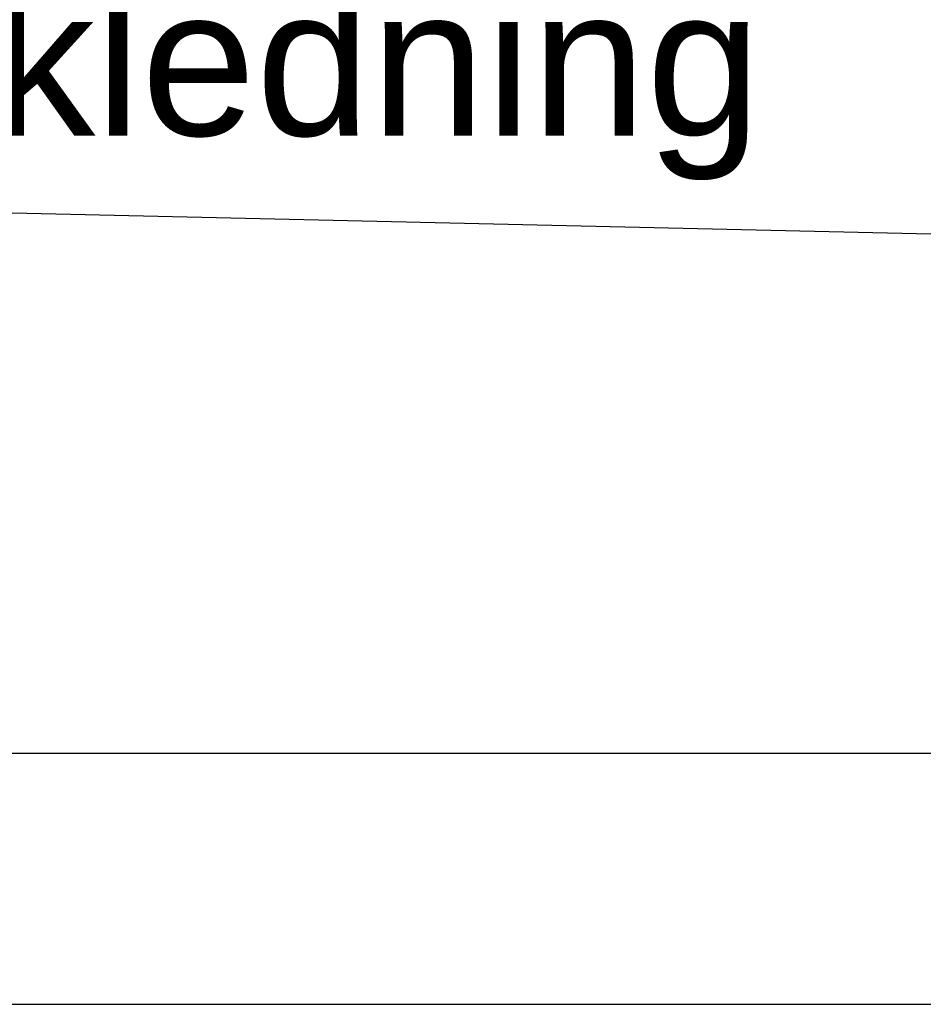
# Model space of a CAD drawing. Header units: millimetres. Extents: x -82116 to -57126, y -2070 to 13065.
# Tile 5 of 74: x -78884 to -78273, y 3650 to 4316. Entities that reach past the tile are written whole.
import ezdxf

# ---------------------------------------------------------------- set-up
doc = ezdxf.new("R2010")
doc.units = ezdxf.units.MM
doc.header["$LTSCALE"] = 0.5
doc.header["$MEASUREMENT"] = 0
doc.linetypes.add('PLINE', pattern=[0])
doc.layers.add('252- Gulv på grunn_ bunnplate(Nye konstruksjoner)', color=7, linetype='Continuous')
doc.layers.add('832- Tekst bygning(Nye konstruksjoner)', color=7, linetype='Continuous')
doc.styles.add('GENERATED_STYLE_3', font='arial.ttf')
doc.dimstyles.new('GENERATED_STYLE__2', dxfattribs={"dimtxt": 0.18, "dimasz": 182.4, "dimexe": 0.18, "dimexo": 0.0625, "dimgap": 0, "dimtad": 0, "dimtih": 1, "dimtoh": 1, "dimdec": 4, "dimzin": 0, "dimdsep": 46, "dimcen": 0.09, "dimadec": 0, "dimazin": 0, "dimtfac": 1, "dimtdec": 4, "dimtmove": 0, "dimatfit": 3, "dimldrblk": 'ARROWHEAD_5', "dimfxl": 1, "dimtolj": 1, "dimtzin": 0, "dimarcsym": 0})

# ---------------------------------------------------------------- blocks, each defined once
blk = doc.blocks.new('ARROWHEAD_5')
at = {"linetype": 'Continuous'}
blk.add_hatch(color=256, dxfattribs=at).paths.add_polyline_path([(-1, 0.2679), (0, 0), (-1, -0.2679)])
blk.add_line((0, 0), (-1, 0), dxfattribs=at)

msp = doc.modelspace()

# ---------------------------------------------------------------- linework, layer by layer
at = {"layer": '252- Gulv på grunn_ bunnplate(Nye konstruksjoner)', "linetype": 'PLINE'}
for p, q in [((-79712.47, 3820), (-77926.16, 3820)), ((-80062.47, 3650), (-77926.16, 3650))]:
    msp.add_line(p, q, dxfattribs=at)

# ---------------------------------------------------------------- texts
at = {"layer": '832- Tekst bygning(Nye konstruksjoner)', "linetype": 'Continuous', "insert": (-79865.94, 4207.81), "char_height": 100, "attachment_point": 7, "style": 'GENERATED_STYLE_3'}
msp.add_mtext('\\A1;{\\pql;\\fArial|b0|i0|c0|p0;\\W1.000000;Ny isolering\\fArial|b0|i0|c0|p0;\\W1.000000; og kledning}', dxfattribs=at)

# ---------------------------------------------------------------- leaders
at = {"layer": '832- Tekst bygning(Nye konstruksjoner)', "linetype": 'PLINE', "annotation_type": 0, "has_hookline": 1, "hookline_direction": 1, "text_width": 1461.8}
msp.add_leader([(-77877.16, 4162.39), (-79865.94, 4207.81)], dimstyle='GENERATED_STYLE__2', dxfattribs=at)

doc.saveas('drawing.dxf')
